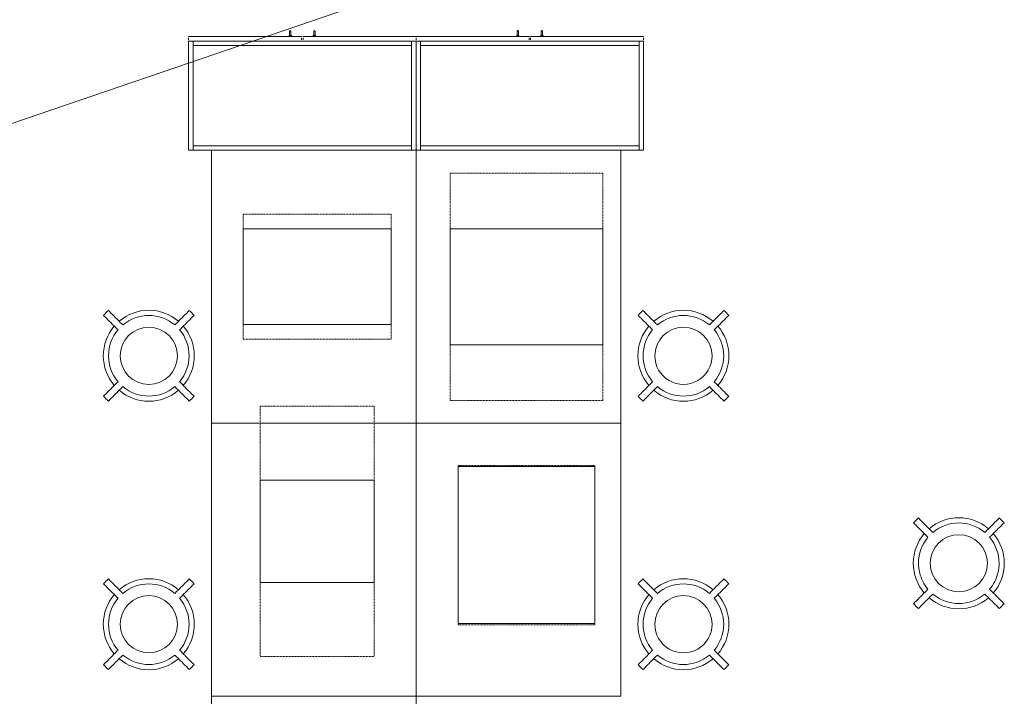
# Model space of a CAD drawing. Header units: millimetres. Extents: x -281 to 121694, y -16481 to 65128.
# Tile 19 of 256: x 19022 to 23350, y 11495 to 14469. Entities that reach past the tile are written whole.
import ezdxf

# ---------------------------------------------------------------- set-up
doc = ezdxf.new("R2010")
doc.units = ezdxf.units.MM
doc.linetypes.add('NLRS_Dash-0_6mm_Space-0_6mm_cpz', pattern=[1.2, 0.6, -0.6])
for name, color, linetype, lineweight in [('A--L$01A__Algemeen', 7, 'Continuous', 5), ('A--L5__InstallatiesW', 7, 'Continuous', 5), ('A--L82__LosseGebruikersInvent', 1, 'Continuous', 5), ('A--L8__LosseInventaris', 1, 'Continuous', 5), ('A--TR9__AlgVoorz', 1, 'Continuous', 5), ('Specialty Equipment', 1, 'Continuous', 5)]:
    doc.layers.add(name, color=color, linetype=linetype, lineweight=lineweight)

# ---------------------------------------------------------------- blocks, each defined once
blk = doc.blocks.new('NLRS_82_FU_UN_lab en spoel tafels_gen_kad - labtafel zonder onderkast dxbxh 900x1200x950-49224594-L_80_ 13')
at = {"layer": 'A--L$01A__Algemeen'}
for p, q in [((600, 262.7), (-600, 262.7)), ((-600, 262.7), (-600, -637.3)), ((600, -637.3), (600, 262.7)), ((-600, -637.3), (600, -637.3))]:
    blk.add_line(p, q, dxfattribs=at)
blk = doc.blocks.new('NLRS_82_FU_UN_lab en spoel tafels_gen_kad - labtafel zonder onderkast dxbxh 900x1200x950-V267-L_80_ 13')
at = {"layer": 'A--L$01A__Algemeen'}
for p, q in [((600, 262.7), (-600, 262.7)), ((-600, 262.7), (-600, -637.3)), ((600, 260.7), (600, 262.7)), ((600, 242.7), (600, 244.7)), ((-600, -637.3), (600, -637.3))]:
    blk.add_line(p, q, dxfattribs=at)
blk = doc.blocks.new('NLRS_82_FU_UN_lab en spoel tafels_gen_kad - labtafel zonder onderkast dxbxh 900x1500x950-V268-L_80_ 13')
at = {"layer": 'A--L$01A__Algemeen'}
for p, q in [((750, 637.3), (-750, 637.3)), ((-750, 637.3), (-750, -262.7)), ((750, -262.7), (750, 637.3)), ((-750, -262.7), (750, -262.7))]:
    blk.add_line(p, q, dxfattribs=at)
blk = doc.blocks.new('NLRS_82_FU_UN_lab en spoel tafels_gen_kad - labtafel zonder onderkast dxbxh 900x1200x950-V248-L_80_ 13')
at = {"layer": 'A--L$01A__Algemeen'}
for p, q in [((600, 637.3), (-600, 637.3)), ((-600, 637.3), (-600, -262.7)), ((600, -262.7), (600, 637.3)), ((-600, -262.7), (600, -262.7))]:
    blk.add_line(p, q, dxfattribs=at)
blk = doc.blocks.new('NLRS_82_FU_UN_lab en spoel tafels_gen_kad - labtafel zonder onderkast dxbxh 900x1200x950-V269-L_80_ 13')
at = {"layer": 'A--L$01A__Algemeen'}
for p, q in [((600, 637.3), (-600, 637.3)), ((-600, 637.3), (-600, -262.7)), ((600, -244.7), (600, -242.7)), ((-600, -262.7), (600, -262.7)), ((600, -262.7), (600, -260.7))]:
    blk.add_line(p, q, dxfattribs=at)
blk = doc.blocks.new('NLRS_82_FU_LB_kruk za_emeco_cpz - NLRS_82_FU_LB_kruk za_emeco_cpz_776 hoog-V359-L_80_ 13')
at = {"layer": 'A--L82__LosseGebruikersInvent'}
for radius, start, end in [(266.9, 131.7779, 138.2221), (200, 49.3282, 130.6718), (177.1, 49.8587, 130.1413), (266.9, 41.7779, 48.2221), (200, 139.3153, 180), (200, 360, 40.6847), (177.1, 139.8587, 180), (125.7, 360, 180), (177.1, 360, 40.1413), (200, 180, 220.6847), (125.7, 180, 360), (200, 319.3153, 360), (177.1, 346.6196, 360), (177.1, 180, 193.3804), (177.1, 193.7773, 220.1413), (177.1, 319.8587, 346.2227), (200, 229.3282, 310.6718), (177.1, 229.8587, 310.1413), (266.9, 221.7779, 228.2221), (266.9, 311.7779, 318.2221)]:
    blk.add_arc((0, 0), radius, start, end, dxfattribs=at)
for points, knots in [([(-199, 177.8), (-194.8, 173.6), (-182.1, 160.8), (-165.1, 143.9), (-150.2, 129), (-141.8, 120.5), (-137.5, 116.3), (-135.4, 114.2)], [-1, -1, -1, -1, -0.8, -0.4, -0.2, -0.1, 0, 0, 0, 0]), ([(-114.2, 135.4), (-118.4, 139.6), (-131.2, 152.4), (-152.4, 173.6), (-169.3, 190.5), (-177.8, 199)], [-1, -1, -1, -1, -0.8, -0.4, 0, 0, 0, 0]), ([(177.8, 199), (173.6, 194.8), (160.8, 182.1), (143.9, 165.1), (129, 150.2), (120.5, 141.8), (116.3, 137.5), (114.2, 135.4)], [-1, -1, -1, -1, -0.8, -0.4, -0.2, -0.1, 0, 0, 0, 0]), ([(135.4, 114.2), (139.6, 118.4), (152.4, 131.2), (173.6, 152.4), (190.5, 169.3), (199, 177.8)], [-1, -1, -1, -1, -0.8, -0.4, 0, 0, 0, 0]), ([(-135.4, -114.2), (-139.6, -118.4), (-152.4, -131.2), (-173.6, -152.4), (-190.5, -169.3), (-199, -177.8)], [-1, -1, -1, -1, -0.8, -0.4, 0, 0, 0, 0]), ([(199, -177.8), (194.8, -173.6), (182.1, -160.8), (165.1, -143.9), (150.2, -129), (141.8, -120.5), (137.5, -116.3), (135.4, -114.2)], [-1, -1, -1, -1, -0.8, -0.4, -0.2, -0.1, 0, 0, 0, 0]), ([(-177.8, -199), (-173.6, -194.8), (-160.8, -182.1), (-143.9, -165.1), (-131.2, -152.4), (-127, -148.2)], [-1, -1, -1, -1, -0.8, -0.4, -0.2012458, -0.2012458, -0.2012458, -0.2012458]), ([(127, -148.2), (135.4, -156.7), (152.4, -173.6), (169.3, -190.5), (177.8, -199)], [-0.7987542, -0.7987542, -0.7987542, -0.7987542, -0.4, 0, 0, 0, 0])]:
    blk.add_open_spline(points, degree=3, knots=knots, dxfattribs=at)
for points in [[(-126.9, -148.1), (-124.8, -146), (-120.5, -141.8), (-116.3, -137.5), (-114.2, -135.4)], [(114.2, -135.4), (118.4, -139.6), (122.7, -143.9), (126.9, -148.1)]]:
    blk.add_open_spline(points, degree=3, dxfattribs=at)
blk = doc.blocks.new('NLRS_82_FU_LB_kruk za_emeco_cpz - NLRS_82_FU_LB_kruk za_emeco_cpz_776 hoog-49409176-L_80_ 13')
at = {"layer": 'A--L82__LosseGebruikersInvent'}
for radius, start, end in [(266.9, 131.7779, 138.2221), (200, 49.3282, 130.6718), (177.1, 49.8587, 130.1413), (266.9, 41.7779, 48.2221), (200, 139.3153, 180), (200, 360, 40.6847), (177.1, 139.8587, 180), (125.7, 360, 180), (177.1, 360, 40.1413), (200, 180, 220.6847), (125.7, 180, 360), (177.1, 319.8587, 360), (200, 319.3153, 360), (177.1, 180, 220.1413), (200, 229.3282, 310.6718), (177.1, 229.8587, 310.1413), (266.9, 221.7779, 228.2221), (266.9, 311.7779, 318.2221)]:
    blk.add_arc((0, 0), radius, start, end, dxfattribs=at)
for points, knots in [([(-199, 177.8), (-194.8, 173.6), (-182.1, 160.8), (-165.1, 143.9), (-150.2, 129), (-141.8, 120.5), (-137.5, 116.3), (-135.4, 114.2)], [-1, -1, -1, -1, -0.8, -0.4, -0.2, -0.1, 0, 0, 0, 0]), ([(-114.2, 135.4), (-118.4, 139.6), (-131.2, 152.4), (-152.4, 173.6), (-169.3, 190.5), (-177.8, 199)], [-1, -1, -1, -1, -0.8, -0.4, 0, 0, 0, 0]), ([(177.8, 199), (173.6, 194.8), (160.8, 182.1), (143.9, 165.1), (129, 150.2), (120.5, 141.8), (116.3, 137.5), (114.2, 135.4)], [-1, -1, -1, -1, -0.8, -0.4, -0.2, -0.1, 0, 0, 0, 0]), ([(135.4, 114.2), (139.6, 118.4), (152.4, 131.2), (173.6, 152.4), (190.5, 169.3), (199, 177.8)], [-1, -1, -1, -1, -0.8, -0.4, 0, 0, 0, 0]), ([(-135.4, -114.2), (-139.6, -118.4), (-152.4, -131.2), (-173.6, -152.4), (-190.5, -169.3), (-199, -177.8)], [-1, -1, -1, -1, -0.8, -0.4, 0, 0, 0, 0]), ([(199, -177.8), (194.8, -173.6), (182.1, -160.8), (165.1, -143.9), (150.2, -129), (141.8, -120.5), (137.5, -116.3), (135.4, -114.2)], [-1, -1, -1, -1, -0.8, -0.4, -0.2, -0.1, 0, 0, 0, 0]), ([(-177.8, -199), (-173.6, -194.8), (-160.8, -182.1), (-143.9, -165.1), (-129, -150.2), (-120.5, -141.8), (-116.3, -137.5), (-114.2, -135.4)], [-1, -1, -1, -1, -0.8, -0.4, -0.2, -0.1, 0, 0, 0, 0]), ([(114.2, -135.4), (118.4, -139.6), (131.2, -152.4), (152.4, -173.6), (169.3, -190.5), (177.8, -199)], [-1, -1, -1, -1, -0.8, -0.4, 0, 0, 0, 0])]:
    blk.add_open_spline(points, degree=3, knots=knots, dxfattribs=at)
blk = doc.blocks.new('NLRS_82_FU_LB_kruk za_emeco_cpz - NLRS_82_FU_LB_kruk za_emeco_cpz_776 hoog-51084104-L_80_ 13')
at = {"layer": 'A--L82__LosseGebruikersInvent'}
for radius, start, end in [(266.9, 131.7779, 138.2221), (200, 49.3282, 130.6718), (177.1, 49.8587, 130.1413), (266.9, 41.7779, 48.2221), (200, 139.3153, 180), (200, 0, 40.6847), (177.1, 139.8587, 180), (125.7, 360, 180), (177.1, 360, 40.1413), (177.1, 180, 220.1413), (125.7, 180, 360), (177.1, 319.8587, 360), (200, 180, 220.6847), (200, 319.3153, 360), (200, 229.3282, 310.6718), (177.1, 229.8587, 310.1413), (266.9, 221.7779, 228.2221), (266.9, 311.7779, 318.2221)]:
    blk.add_arc((0, 0), radius, start, end, dxfattribs=at)
for points, knots in [([(-199, 177.8), (-194.8, 173.6), (-182.1, 160.8), (-165.1, 143.9), (-150.2, 129), (-141.8, 120.5), (-137.5, 116.3), (-135.4, 114.2)], [-1, -1, -1, -1, -0.8, -0.4, -0.2, -0.1, 0, 0, 0, 0]), ([(-114.2, 135.4), (-118.4, 139.6), (-131.2, 152.4), (-152.4, 173.6), (-169.3, 190.5), (-177.8, 199)], [-1, -1, -1, -1, -0.8, -0.4, 0, 0, 0, 0]), ([(177.8, 199), (173.6, 194.8), (160.8, 182.1), (143.9, 165.1), (129, 150.2), (120.5, 141.8), (116.3, 137.5), (114.2, 135.4)], [-1, -1, -1, -1, -0.8, -0.4, -0.2, -0.1, 0, 0, 0, 0]), ([(135.4, 114.2), (139.6, 118.4), (152.4, 131.2), (173.6, 152.4), (190.5, 169.3), (199, 177.8)], [-1, -1, -1, -1, -0.8, -0.4, 0, 0, 0, 0]), ([(-135.4, -114.2), (-139.6, -118.4), (-152.4, -131.2), (-173.6, -152.4), (-190.5, -169.3), (-199, -177.8)], [-1, -1, -1, -1, -0.8, -0.4, 0, 0, 0, 0]), ([(199, -177.8), (194.8, -173.6), (182.1, -160.8), (165.1, -143.9), (150.2, -129), (141.8, -120.5), (137.5, -116.3), (135.4, -114.2)], [-1, -1, -1, -1, -0.8, -0.4, -0.2, -0.1, 0, 0, 0, 0]), ([(-177.8, -199), (-173.6, -194.8), (-160.8, -182.1), (-143.9, -165.1), (-129, -150.2), (-120.5, -141.8), (-116.3, -137.5), (-114.2, -135.4)], [-1, -1, -1, -1, -0.8, -0.4, -0.2, -0.1, 0, 0, 0, 0]), ([(114.2, -135.4), (118.4, -139.6), (131.2, -152.4), (152.4, -173.6), (169.3, -190.5), (177.8, -199)], [-1, -1, -1, -1, -0.8, -0.4, 0, 0, 0, 0])]:
    blk.add_open_spline(points, degree=3, knots=knots, dxfattribs=at)
blk = doc.blocks.new('NLRS_82_SE_LB_laboratorium apparaat space reservation_gen_cpz - lab apparaat_tafelniveau-57700845-L_80_ 13')
at = {"layer": 'A--L8__LosseInventaris', "linetype": 'NLRS_Dash-0_6mm_Space-0_6mm_cpz'}
for p, q in [((-500, 335), (500, 335)), ((-500, 335), (-500, -335)), ((500, 335), (500, -335)), ((-500, -335), (500, -335))]:
    blk.add_line(p, q, dxfattribs=at)
at = {"layer": 'Specialty Equipment'}
for p, q in [((255, 335), (-255, 335)), ((-255, 335), (-255, -335)), ((255, -335), (255, 335)), ((-255, -335), (255, -335))]:
    blk.add_line(p, q, dxfattribs=at)
blk = doc.blocks.new('NLRS_82_SE_LB_laboratorium apparaat space reservation_gen_cpz - lab apparaat_tafelniveau-57700846-L_80_ 13')
at = {"layer": 'A--L8__LosseInventaris', "linetype": 'NLRS_Dash-0_6mm_Space-0_6mm_cpz'}
for p, q in [((-275, 325), (275, 325)), ((-275, 325), (-275, -325)), ((275, 325), (275, -325)), ((-275, -325), (275, -325))]:
    blk.add_line(p, q, dxfattribs=at)
at = {"layer": 'A--L8__LosseInventaris'}
for p, q in [((210, 325), (-210, 325)), ((-210, 325), (-210, -325)), ((210, -325), (210, 325)), ((-210, -325), (210, -325))]:
    blk.add_line(p, q, dxfattribs=at)
blk = doc.blocks.new('NLRS_82_SE_LB_laboratorium apparaat space reservation_gen_cpz - lab apparaat_tafelniveau-57700848-L_80_ 13')
at = {"layer": 'A--L8__LosseInventaris', "linetype": 'NLRS_Dash-0_6mm_Space-0_6mm_cpz'}
for p, q in [((-550, 250), (550, 250)), ((-550, 250), (-550, -250)), ((550, 250), (550, -250)), ((-550, -250), (550, -250))]:
    blk.add_line(p, q, dxfattribs=at)
at = {"layer": 'A--L8__LosseInventaris'}
for p, q in [((225, 250), (-225, 250)), ((-225, 250), (-225, -250)), ((225, -250), (225, 250)), ((-225, -250), (225, -250))]:
    blk.add_line(p, q, dxfattribs=at)
blk = doc.blocks.new('NLRS_82_SE_LB_laboratorium apparaat space reservation_gen_cpz - lab apparaat_tafelniveau-57700849-L_80_ 13')
at = {"layer": 'A--L8__LosseInventaris', "linetype": 'NLRS_Dash-0_6mm_Space-0_6mm_cpz'}
for p, q in [((-350, 300), (350, 300)), ((-350, 300), (-350, -300)), ((350, 300), (350, -300)), ((-350, -300), (350, -300))]:
    blk.add_line(p, q, dxfattribs=at)
at = {"layer": 'Specialty Equipment'}
for p, q in [((345, 300), (-345, 300)), ((-345, 300), (-345, -300)), ((345, -300), (345, 300)), ((-345, -300), (345, -300))]:
    blk.add_line(p, q, dxfattribs=at)
blk = doc.blocks.new('NLRS_82_FU_UN__veiligheid_ kast_gen_kad - kast dxbxh 1000x500x2000-53309216-L_80_ 13')
at = {"layer": 'A--L5__InstallatiesW'}
for p, q in [((-455.3, 47), (-455.3, -429)), ((-437.3, 49), (-453.3, 49)), ((524.7, 49), (-435.3, 49)), ((-435.3, 49), (-435.3, 29)), ((-435.3, -429), (-435.3, 47)), ((524.7, 29), (524.7, 49)), ((524.7, 47), (524.7, -429)), ((542.7, 49), (526.7, 49)), ((544.7, -429), (544.7, 47)), ((524.7, 29), (-435.3, 29)), ((-435.3, 29), (-435.3, -411)), ((-435.3, 29), (524.7, 29)), ((524.7, -411), (524.7, 29)), ((-453.3, -431), (-454.5, -431)), ((-453.3, -431), (-437.3, -431)), ((-435, -431), (-437.3, -431)), ((-435.3, -411), (524.7, -411)), ((-435.3, -411), (-435.3, -431)), ((-435.3, -429), (-435.3, -431)), ((-435.3, -431), (-433.3, -431)), ((-433.3, -411), (-433.8, -411)), ((-433.3, -411), (522.7, -411)), ((522.7, -431), (-433.3, -431)), ((523.2, -411), (522.7, -411)), ((522.7, -431), (524.7, -431)), ((526.7, -431), (524.4, -431)), ((524.7, -431), (524.7, -411)), ((524.7, -431), (524.7, -429)), ((526.7, -431), (542.7, -431)), ((543.9, -431), (542.7, -431)), ((-455.3, -436), (-455.3, -446)), ((-454.5, -451), (40.9, -451)), ((41.7, -446), (41.7, -436)), ((47.7, -436), (47.7, -446)), ((48.5, -451), (543.9, -451)), ((544.7, -446), (544.7, -436))]:
    blk.add_line(p, q, dxfattribs=at)
at = {"layer": 'A--L5__InstallatiesW', "flags": 128}
for points in [[(-455.3, -431.8), (-455.3, -431.8), (-455.3, -431.7), (-455.3, -431.7), (-455.3, -431.7), (-455.3, -431.6), (-455.3, -431.6), (-455.3, -431.6), (-455.3, -431.5), (-455.2, -431.5), (-455.2, -431.5), (-455.2, -431.5), (-455.2, -431.4), (-455.2, -431.4), (-455.2, -431.4), (-455.2, -431.3), (-455.1, -431.3), (-455.1, -431.3), (-455.1, -431.3), (-455.1, -431.2), (-455.1, -431.2), (-455, -431.2), (-455, -431.2), (-455, -431.2), (-455, -431.1), (-454.9, -431.1), (-454.9, -431.1), (-454.9, -431.1), (-454.8, -431.1), (-454.8, -431.1), (-454.8, -431.1), (-454.8, -431), (-454.7, -431), (-454.7, -431), (-454.7, -431), (-454.6, -431), (-454.6, -431), (-454.6, -431), (-454.5, -431)], [(41, -431), (41, -431), (41, -431), (41.1, -431), (41.1, -431), (41.1, -431), (41.2, -431), (41.2, -431.1), (41.2, -431.1), (41.2, -431.1), (41.3, -431.1), (41.3, -431.1), (41.3, -431.1), (41.4, -431.1), (41.4, -431.2), (41.4, -431.2), (41.4, -431.2), (41.5, -431.2), (41.5, -431.2), (41.5, -431.3), (41.5, -431.3), (41.5, -431.3), (41.6, -431.3), (41.6, -431.4), (41.6, -431.4), (41.6, -431.4), (41.6, -431.5), (41.6, -431.5), (41.6, -431.5), (41.7, -431.5), (41.7, -431.6), (41.7, -431.6), (41.7, -431.6), (41.7, -431.7), (41.7, -431.7), (41.7, -431.7), (41.7, -431.8), (41.7, -431.8), (41.7, -431.8)], [(47.7, -431.8), (47.7, -431.8), (47.7, -431.7), (47.7, -431.7), (47.7, -431.7), (47.7, -431.6), (47.7, -431.6), (47.7, -431.6), (47.7, -431.5), (47.8, -431.5), (47.8, -431.5), (47.8, -431.5), (47.8, -431.4), (47.8, -431.4), (47.8, -431.4), (47.8, -431.3), (47.9, -431.3), (47.9, -431.3), (47.9, -431.3), (47.9, -431.2), (47.9, -431.2), (48, -431.2), (48, -431.2), (48, -431.2), (48, -431.1), (48.1, -431.1), (48.1, -431.1), (48.1, -431.1), (48.2, -431.1), (48.2, -431.1), (48.2, -431.1), (48.2, -431), (48.3, -431), (48.3, -431), (48.3, -431), (48.4, -431), (48.4, -431), (48.4, -431), (48.5, -431)], [(544, -431), (544, -431), (544, -431), (544.1, -431), (544.1, -431), (544.1, -431), (544.2, -431), (544.2, -431.1), (544.2, -431.1), (544.2, -431.1), (544.3, -431.1), (544.3, -431.1), (544.3, -431.1), (544.4, -431.1), (544.4, -431.2), (544.4, -431.2), (544.4, -431.2), (544.5, -431.2), (544.5, -431.2), (544.5, -431.3), (544.5, -431.3), (544.5, -431.3), (544.6, -431.3), (544.6, -431.4), (544.6, -431.4), (544.6, -431.4), (544.6, -431.5), (544.6, -431.5), (544.6, -431.5), (544.7, -431.5), (544.7, -431.6), (544.7, -431.6), (544.7, -431.6), (544.7, -431.7), (544.7, -431.7), (544.7, -431.7), (544.7, -431.8), (544.7, -431.8), (544.7, -431.8)], [(-454.6, -451), (-454.6, -451), (-454.6, -451), (-454.7, -451), (-454.7, -451), (-454.7, -451), (-454.8, -451), (-454.8, -450.9), (-454.8, -450.9), (-454.8, -450.9), (-454.9, -450.9), (-454.9, -450.9), (-454.9, -450.9), (-455, -450.9), (-455, -450.8), (-455, -450.8), (-455, -450.8), (-455.1, -450.8), (-455.1, -450.8), (-455.1, -450.7), (-455.1, -450.7), (-455.1, -450.7), (-455.2, -450.7), (-455.2, -450.6), (-455.2, -450.6), (-455.2, -450.6), (-455.2, -450.5), (-455.2, -450.5), (-455.2, -450.5), (-455.3, -450.5), (-455.3, -450.4), (-455.3, -450.4), (-455.3, -450.4), (-455.3, -450.3), (-455.3, -450.3), (-455.3, -450.3), (-455.3, -450.2), (-455.3, -450.2), (-455.3, -450.2)], [(41.7, -450.2), (41.7, -450.2), (41.7, -450.3), (41.7, -450.3), (41.7, -450.3), (41.7, -450.4), (41.7, -450.4), (41.7, -450.4), (41.7, -450.5), (41.6, -450.5), (41.6, -450.5), (41.6, -450.5), (41.6, -450.6), (41.6, -450.6), (41.6, -450.6), (41.6, -450.7), (41.5, -450.7), (41.5, -450.7), (41.5, -450.7), (41.5, -450.8), (41.5, -450.8), (41.4, -450.8), (41.4, -450.8), (41.4, -450.8), (41.4, -450.9), (41.3, -450.9), (41.3, -450.9), (41.3, -450.9), (41.2, -450.9), (41.2, -450.9), (41.2, -450.9), (41.2, -451), (41.1, -451), (41.1, -451), (41.1, -451), (41, -451), (41, -451), (41, -451), (40.9, -451)], [(48.4, -451), (48.4, -451), (48.4, -451), (48.3, -451), (48.3, -451), (48.3, -451), (48.2, -451), (48.2, -450.9), (48.2, -450.9), (48.2, -450.9), (48.1, -450.9), (48.1, -450.9), (48.1, -450.9), (48, -450.9), (48, -450.8), (48, -450.8), (48, -450.8), (47.9, -450.8), (47.9, -450.8), (47.9, -450.7), (47.9, -450.7), (47.9, -450.7), (47.8, -450.7), (47.8, -450.6), (47.8, -450.6), (47.8, -450.6), (47.8, -450.5), (47.8, -450.5), (47.8, -450.5), (47.7, -450.5), (47.7, -450.4), (47.7, -450.4), (47.7, -450.4), (47.7, -450.3), (47.7, -450.3), (47.7, -450.3), (47.7, -450.2), (47.7, -450.2), (47.7, -450.2)], [(544.7, -450.2), (544.7, -450.2), (544.7, -450.3), (544.7, -450.3), (544.7, -450.3), (544.7, -450.4), (544.7, -450.4), (544.7, -450.4), (544.7, -450.5), (544.6, -450.5), (544.6, -450.5), (544.6, -450.5), (544.6, -450.6), (544.6, -450.6), (544.6, -450.6), (544.6, -450.7), (544.5, -450.7), (544.5, -450.7), (544.5, -450.7), (544.5, -450.8), (544.5, -450.8), (544.4, -450.8), (544.4, -450.8), (544.4, -450.8), (544.4, -450.9), (544.3, -450.9), (544.3, -450.9), (544.3, -450.9), (544.2, -450.9), (544.2, -450.9), (544.2, -450.9), (544.2, -451), (544.1, -451), (544.1, -451), (544.1, -451), (544, -451), (544, -451), (544, -451), (543.9, -451)]]:
    blk.add_lwpolyline(points, dxfattribs=at)
at = {"layer": 'A--L5__InstallatiesW'}
for centre, start, end in [((-453.3, 47), 90, 180), ((-437.3, 47), 360, 90), ((526.7, 47), 90, 180), ((542.7, 47), 360, 90), ((-453.3, -429), 180, 270), ((-437.3, -429), 270, 360), ((526.7, -429), 180, 270), ((542.7, -429), 270, 0)]:
    blk.add_arc(centre, 2, start, end, dxfattribs=at)
at = {"layer": 'A--L8__LosseInventaris'}
for p, q in [((-13.3, -451), (-13.3, -456)), ((-13.3, -451), (-13.3, -456)), ((-13.3, -456), (-10.8, -456)), ((-13.3, -456), (-8.3, -456)), ((-11.3, -453.5), (-11.3, -464)), ((-11.3, -453.5), (-11.3, -464)), ((-10.9, -453.5), (-11.3, -453.5)), ((-10.9, -453.5), (-11.3, -453.5)), ((-10.9, -456), (-11.3, -456)), ((-10.9, -456), (-11.3, -456)), ((-8.3, -456), (-3.3, -456)), ((-5.8, -456), (-3.3, -456)), ((-5.3, -453.5), (-5.7, -453.5)), ((-5.3, -453.5), (-5.7, -453.5)), ((-5.3, -456), (-5.7, -456)), ((-5.3, -456), (-5.7, -456)), ((-5.3, -464), (-5.3, -453.5)), ((-5.3, -464), (-5.3, -453.5)), ((-3.3, -456), (-3.3, -451)), ((-3.3, -456), (-3.3, -451)), ((92.7, -451), (92.7, -456)), ((92.7, -451), (92.7, -456)), ((92.7, -456), (95.2, -456)), ((92.7, -456), (97.7, -456)), ((94.7, -453.5), (94.7, -464)), ((94.7, -453.5), (94.7, -464)), ((95.1, -453.5), (94.7, -453.5)), ((95.1, -453.5), (94.7, -453.5)), ((95.1, -456), (94.7, -456)), ((95.1, -456), (94.7, -456)), ((97.7, -456), (102.7, -456)), ((100.2, -456), (102.7, -456)), ((100.7, -453.5), (100.3, -453.5)), ((100.7, -453.5), (100.3, -453.5)), ((100.7, -456), (100.3, -456)), ((100.7, -456), (100.3, -456)), ((100.7, -464), (100.7, -453.5)), ((100.7, -464), (100.7, -453.5)), ((102.7, -456), (102.7, -451)), ((102.7, -456), (102.7, -451))]:
    blk.add_line(p, q, dxfattribs=at)
at = {"layer": 'A--L8__LosseInventaris', "flags": 128}
for points in [[(-11.3, -474), (-11.3, -474), (-11.3, -474), (-11.3, -473.9), (-11.3, -473.9), (-11.3, -473.8), (-11.3, -473.7), (-11.3, -473.6), (-11.3, -473.5), (-11.3, -473.4), (-11.3, -473.2), (-11.3, -473), (-11.3, -472.9), (-11.3, -472.7), (-11.3, -472.5), (-11.3, -472.3), (-11.3, -472), (-11.3, -471.8), (-11.3, -471.5), (-11.3, -471.2), (-11.3, -471), (-11.3, -470.7), (-11.3, -470.4), (-11.3, -470.1), (-11.3, -469.7), (-11.3, -469.4), (-11.3, -469.1), (-11.3, -468.7), (-11.3, -468.4), (-11.3, -468), (-11.3, -467.6), (-11.3, -467.2), (-11.3, -466.9), (-11.3, -466.5), (-11.3, -466.1), (-11.3, -465.7), (-11.3, -465.3), (-11.3, -464.9), (-11.3, -464.5), (-11.3, -464.1), (-11.3, -464)], [(-11.3, -464), (-11.3, -464.4), (-11.3, -464.8), (-11.3, -465.2), (-11.3, -465.6), (-11.3, -466), (-11.3, -466.4), (-11.3, -466.8), (-11.3, -467.1), (-11.3, -467.5), (-11.3, -467.9), (-11.3, -468.3), (-11.3, -468.6), (-11.3, -469), (-11.3, -469.3), (-11.3, -469.6), (-11.3, -470), (-11.3, -470.3), (-11.3, -470.6), (-11.3, -470.9), (-11.3, -471.2), (-11.3, -471.4), (-11.3, -471.7), (-11.3, -472), (-11.3, -472.2), (-11.3, -472.4), (-11.3, -472.6), (-11.3, -472.8), (-11.3, -473), (-11.3, -473.2), (-11.3, -473.3), (-11.3, -473.5), (-11.3, -473.6), (-11.3, -473.7), (-11.3, -473.8), (-11.3, -473.9), (-11.3, -473.9), (-11.3, -474), (-11.3, -474), (-11.3, -474)], [(-10.2, -476.3), (-10.3, -476.3), (-10.4, -476.2), (-10.5, -476.1), (-10.5, -476), (-10.6, -475.9), (-10.7, -475.8), (-10.8, -475.7), (-10.8, -475.6), (-10.9, -475.5), (-10.9, -475.4), (-11, -475.3), (-11, -475.2), (-11.1, -475.1), (-11.1, -475), (-11.2, -474.9), (-11.2, -474.7), (-11.2, -474.6), (-11.3, -474.5), (-11.3, -474.4), (-11.3, -474.3), (-11.3, -474.2), (-11.3, -474), (-11.3, -474)], [(-5.3, -474), (-5.3, -474.1), (-5.3, -474.2), (-5.3, -474.4), (-5.3, -474.5), (-5.4, -474.6), (-5.4, -474.7), (-5.4, -474.8), (-5.5, -474.9), (-5.5, -475.1), (-5.5, -475.2), (-5.6, -475.3), (-5.6, -475.4), (-5.7, -475.5), (-5.8, -475.6), (-5.8, -475.7), (-5.9, -475.8), (-6, -475.9), (-6, -476), (-6.1, -476.1), (-6.2, -476.2), (-6.3, -476.2), (-6.4, -476.3)], [(-5.3, -464), (-5.3, -464.4), (-5.3, -464.8), (-5.3, -465.2), (-5.3, -465.6), (-5.3, -466), (-5.3, -466.4), (-5.3, -466.8), (-5.3, -467.1), (-5.3, -467.5), (-5.3, -467.9), (-5.3, -468.3), (-5.3, -468.6), (-5.3, -469), (-5.3, -469.3), (-5.3, -469.6), (-5.3, -470), (-5.3, -470.3), (-5.3, -470.6), (-5.3, -470.9), (-5.3, -471.2), (-5.3, -471.4), (-5.3, -471.7), (-5.3, -472), (-5.3, -472.2), (-5.3, -472.4), (-5.3, -472.6), (-5.3, -472.8), (-5.3, -473), (-5.3, -473.2), (-5.3, -473.3), (-5.3, -473.5), (-5.3, -473.6), (-5.3, -473.7), (-5.3, -473.8), (-5.3, -473.9), (-5.3, -473.9), (-5.3, -474), (-5.3, -474), (-5.3, -474)], [(-5.3, -474), (-5.3, -474), (-5.3, -474), (-5.3, -473.9), (-5.3, -473.9), (-5.3, -473.8), (-5.3, -473.7), (-5.3, -473.6), (-5.3, -473.5), (-5.3, -473.4), (-5.3, -473.2), (-5.3, -473), (-5.3, -472.9), (-5.3, -472.7), (-5.3, -472.5), (-5.3, -472.3), (-5.3, -472), (-5.3, -471.8), (-5.3, -471.5), (-5.3, -471.2), (-5.3, -471), (-5.3, -470.7), (-5.3, -470.4), (-5.3, -470.1), (-5.3, -469.7), (-5.3, -469.4), (-5.3, -469.1), (-5.3, -468.7), (-5.3, -468.4), (-5.3, -468), (-5.3, -467.6), (-5.3, -467.2), (-5.3, -466.9), (-5.3, -466.5), (-5.3, -466.1), (-5.3, -465.7), (-5.3, -465.3), (-5.3, -464.9), (-5.3, -464.5), (-5.3, -464.1), (-5.3, -464)], [(94.7, -474), (94.7, -474), (94.7, -474), (94.7, -473.9), (94.7, -473.9), (94.7, -473.8), (94.7, -473.7), (94.7, -473.6), (94.7, -473.5), (94.7, -473.4), (94.7, -473.2), (94.7, -473), (94.7, -472.9), (94.7, -472.7), (94.7, -472.5), (94.7, -472.3), (94.7, -472), (94.7, -471.8), (94.7, -471.5), (94.7, -471.2), (94.7, -471), (94.7, -470.7), (94.7, -470.4), (94.7, -470.1), (94.7, -469.7), (94.7, -469.4), (94.7, -469.1), (94.7, -468.7), (94.7, -468.4), (94.7, -468), (94.7, -467.6), (94.7, -467.2), (94.7, -466.9), (94.7, -466.5), (94.7, -466.1), (94.7, -465.7), (94.7, -465.3), (94.7, -464.9), (94.7, -464.5), (94.7, -464.1), (94.7, -464)], [(94.7, -464), (94.7, -464.4), (94.7, -464.8), (94.7, -465.2), (94.7, -465.6), (94.7, -466), (94.7, -466.4), (94.7, -466.8), (94.7, -467.1), (94.7, -467.5), (94.7, -467.9), (94.7, -468.3), (94.7, -468.6), (94.7, -469), (94.7, -469.3), (94.7, -469.6), (94.7, -470), (94.7, -470.3), (94.7, -470.6), (94.7, -470.9), (94.7, -471.2), (94.7, -471.4), (94.7, -471.7), (94.7, -472), (94.7, -472.2), (94.7, -472.4), (94.7, -472.6), (94.7, -472.8), (94.7, -473), (94.7, -473.2), (94.7, -473.3), (94.7, -473.5), (94.7, -473.6), (94.7, -473.7), (94.7, -473.8), (94.7, -473.9), (94.7, -473.9), (94.7, -474), (94.7, -474), (94.7, -474)], [(95.8, -476.3), (95.7, -476.3), (95.6, -476.2), (95.5, -476.1), (95.5, -476), (95.4, -475.9), (95.3, -475.8), (95.2, -475.7), (95.2, -475.6), (95.1, -475.5), (95.1, -475.4), (95, -475.3), (95, -475.2), (94.9, -475.1), (94.9, -475), (94.8, -474.9), (94.8, -474.7), (94.8, -474.6), (94.7, -474.5), (94.7, -474.4), (94.7, -474.3), (94.7, -474.2), (94.7, -474), (94.7, -474)], [(100.7, -474), (100.7, -474.1), (100.7, -474.2), (100.7, -474.4), (100.7, -474.5), (100.6, -474.6), (100.6, -474.7), (100.6, -474.8), (100.5, -474.9), (100.5, -475.1), (100.5, -475.2), (100.4, -475.3), (100.4, -475.4), (100.3, -475.5), (100.2, -475.6), (100.2, -475.7), (100.1, -475.8), (100, -475.9), (100, -476), (99.9, -476.1), (99.8, -476.2), (99.7, -476.2), (99.6, -476.3)], [(100.7, -464), (100.7, -464.4), (100.7, -464.8), (100.7, -465.2), (100.7, -465.6), (100.7, -466), (100.7, -466.4), (100.7, -466.8), (100.7, -467.1), (100.7, -467.5), (100.7, -467.9), (100.7, -468.3), (100.7, -468.6), (100.7, -469), (100.7, -469.3), (100.7, -469.6), (100.7, -470), (100.7, -470.3), (100.7, -470.6), (100.7, -470.9), (100.7, -471.2), (100.7, -471.4), (100.7, -471.7), (100.7, -472), (100.7, -472.2), (100.7, -472.4), (100.7, -472.6), (100.7, -472.8), (100.7, -473), (100.7, -473.2), (100.7, -473.3), (100.7, -473.5), (100.7, -473.6), (100.7, -473.7), (100.7, -473.8), (100.7, -473.9), (100.7, -473.9), (100.7, -474), (100.7, -474), (100.7, -474)], [(100.7, -474), (100.7, -474), (100.7, -474), (100.7, -473.9), (100.7, -473.9), (100.7, -473.8), (100.7, -473.7), (100.7, -473.6), (100.7, -473.5), (100.7, -473.4), (100.7, -473.2), (100.7, -473), (100.7, -472.9), (100.7, -472.7), (100.7, -472.5), (100.7, -472.3), (100.7, -472), (100.7, -471.8), (100.7, -471.5), (100.7, -471.2), (100.7, -471), (100.7, -470.7), (100.7, -470.4), (100.7, -470.1), (100.7, -469.7), (100.7, -469.4), (100.7, -469.1), (100.7, -468.7), (100.7, -468.4), (100.7, -468), (100.7, -467.6), (100.7, -467.2), (100.7, -466.9), (100.7, -466.5), (100.7, -466.1), (100.7, -465.7), (100.7, -465.3), (100.7, -464.9), (100.7, -464.5), (100.7, -464.1), (100.7, -464)], [(-8.3, -477), (-8.4, -477), (-8.5, -477), (-8.7, -477), (-8.8, -477), (-8.9, -476.9), (-9, -476.9), (-9.1, -476.9), (-9.2, -476.8), (-9.4, -476.8), (-9.5, -476.8), (-9.6, -476.7), (-9.7, -476.7)], [(-6.9, -476.6), (-7, -476.7), (-7.1, -476.8), (-7.2, -476.8), (-7.3, -476.8), (-7.4, -476.9), (-7.6, -476.9), (-7.7, -476.9), (-7.8, -477), (-7.9, -477), (-8, -477), (-8.1, -477), (-8.3, -477), (-8.3, -477)], [(97.7, -477), (97.6, -477), (97.5, -477), (97.3, -477), (97.2, -477), (97.1, -476.9), (97, -476.9), (96.9, -476.9), (96.8, -476.8), (96.6, -476.8), (96.5, -476.8), (96.4, -476.7), (96.3, -476.7)], [(99.1, -476.6), (99, -476.7), (98.9, -476.8), (98.8, -476.8), (98.7, -476.8), (98.6, -476.9), (98.4, -476.9), (98.3, -476.9), (98.2, -477), (98.1, -477), (98, -477), (97.9, -477), (97.7, -477), (97.7, -477)]]:
    blk.add_lwpolyline(points, dxfattribs=at)

msp = doc.modelspace()

# ---------------------------------------------------------------- linework, layer by layer
at = {"layer": 'A--TR9__AlgVoorz'}
msp.add_line((17780.4, 13600.7), (22620.5, 15255.2), dxfattribs=at)

# ---------------------------------------------------------------- block references
at = {"layer": 'A--L5__InstallatiesW', "rotation": 180}
for p in [(20309.5, 13944.2), (21309.5, 13944.2)]:
    msp.add_blockref('NLRS_82_FU_UN__veiligheid_ kast_gen_kad - kast dxbxh 1000x500x2000-53309216-L_80_ 13', p, dxfattribs=at)
at = {"layer": 'A--L82__LosseGebruikersInvent'}
for name, p, rotation in [('NLRS_82_FU_UN_lab en spoel tafels_gen_kad - labtafel zonder onderkast dxbxh 900x1200x950-V269-L_80_ 13', (20502.1, 13295.2), 89.99999999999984), ('NLRS_82_FU_UN_lab en spoel tafels_gen_kad - labtafel zonder onderkast dxbxh 900x1200x950-V267-L_80_ 13', (21027.5, 13295.2), 89.9999999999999), ('NLRS_82_FU_LB_kruk za_emeco_cpz - NLRS_82_FU_LB_kruk za_emeco_cpz_776 hoog-51084104-L_80_ 13', (21939.6, 12992), 180), ('NLRS_82_FU_UN_lab en spoel tafels_gen_kad - labtafel zonder onderkast dxbxh 900x1200x950-V248-L_80_ 13', (20502.1, 12095.2), 89.99999999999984), ('NLRS_82_FU_UN_lab en spoel tafels_gen_kad - labtafel zonder onderkast dxbxh 900x1200x950-49224594-L_80_ 13', (21027.5, 12095.2), 89.9999999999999), ('NLRS_82_FU_LB_kruk za_emeco_cpz - NLRS_82_FU_LB_kruk za_emeco_cpz_776 hoog-51084104-L_80_ 13', (21939.6, 11812), 180), ('NLRS_82_FU_UN_lab en spoel tafels_gen_kad - labtafel zonder onderkast dxbxh 900x1500x950-V268-L_80_ 13', (20502.1, 10745.2), 89.99999999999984)]:
    msp.add_blockref(name, p, dxfattribs=dict(at, rotation=rotation))
for name, p in [('NLRS_82_FU_LB_kruk za_emeco_cpz - NLRS_82_FU_LB_kruk za_emeco_cpz_776 hoog-49409176-L_80_ 13', (19590, 12992)), ('NLRS_82_FU_LB_kruk za_emeco_cpz - NLRS_82_FU_LB_kruk za_emeco_cpz_776 hoog-V359-L_80_ 13', (23150, 12080)), ('NLRS_82_FU_LB_kruk za_emeco_cpz - NLRS_82_FU_LB_kruk za_emeco_cpz_776 hoog-49409176-L_80_ 13', (19590, 11812))]:
    msp.add_blockref(name, p, dxfattribs=at)
at = {"layer": 'A--L8__LosseInventaris', "linetype": 'NLRS_Dash-0_6mm_Space-0_6mm_cpz', "rotation": 269.9999999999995}
for name, p in [('NLRS_82_SE_LB_laboratorium apparaat space reservation_gen_cpz - lab apparaat_tafelniveau-57700845-L_80_ 13', (21250, 13295.2)), ('NLRS_82_SE_LB_laboratorium apparaat space reservation_gen_cpz - lab apparaat_tafelniveau-57700846-L_80_ 13', (20330, 13340)), ('NLRS_82_SE_LB_laboratorium apparaat space reservation_gen_cpz - lab apparaat_tafelniveau-57700848-L_80_ 13', (20330, 12220)), ('NLRS_82_SE_LB_laboratorium apparaat space reservation_gen_cpz - lab apparaat_tafelniveau-57700849-L_80_ 13', (21250, 12160))]:
    msp.add_blockref(name, p, dxfattribs=at)

doc.saveas('drawing.dxf')
